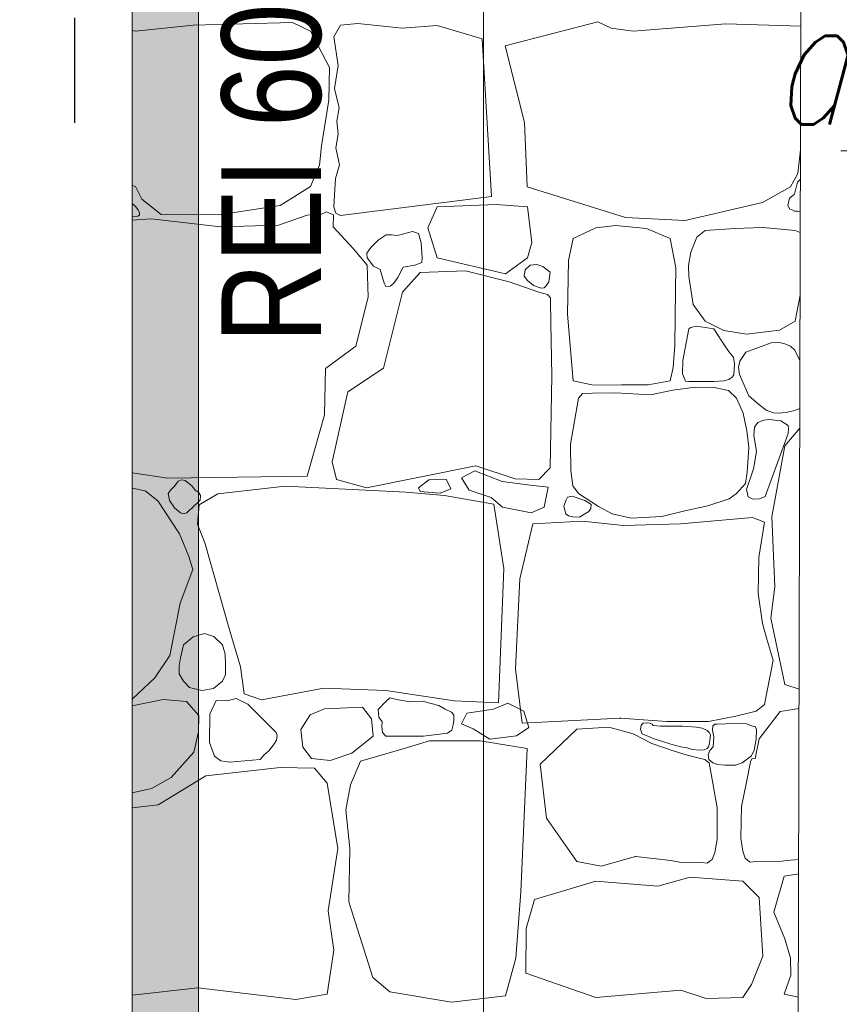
# Model space of a CAD drawing. Header units: millimetres. Extents: x -573548 to 674770, y -210017 to -47794.
# Tile 132 of 234: x 100697 to 101934, y -102510 to -101024. Entities that reach past the tile are written whole.
import ezdxf
from ezdxf import colors
from ezdxf.entities.mleader import LeaderData, LeaderLine
from ezdxf.enums import TextEntityAlignment as Align
from ezdxf.math import Vec2, Vec3

# ---------------------------------------------------------------- set-up
doc = ezdxf.new("R2010")
doc.units = ezdxf.units.MM
doc.linetypes.add('A.05 RZUT PODDASZA_is$0$Dot & Dashed', pattern=[670.277762, 317.5, -176.388889, 0, -176.388874])
doc.layers.add('__S_WM_OPIS', color=151, linetype='Continuous')
for name, color, linetype, lineweight in [('A.02 RZUT PIWNICY_is$0$00 ZMIANY_Nr_pióra__2', 8, 'Continuous', 9), ('A.02 RZUT PIWNICY_is$0$00 ZMIANY_Nr_pióra__20', 8, 'Continuous', 9), ('A.02 RZUT PIWNICY_is$0$_HATCH_Nr_pióra__18', 8, 'Continuous', 9), ('A.02 RZUT PIWNICY_is$0$Annotation - Text_Nr_pióra__20', 8, 'Continuous', 9), ('A.02 RZUT PIWNICY_is$0$Nowe_00 ZMIANY_Nr_pióra__59', 8, 'Continuous', 9), ('A.02 RZUT PIWNICY_is$0$Structural - Bearing_Nr_pióra__21', 8, 'Continuous', 9), ('A.02 RZUT PIWNICY_is$0$Structural - Grid', 8, 'Continuous', 9), ('A.02 RZUT PIWNICY_is$0$Structural - Grid_Nr_pióra__17', 8, 'Continuous', 9), ('GB - OPISY', 7, 'Continuous', 13)]:
    doc.layers.add(name, color=color, linetype=linetype, lineweight=lineweight)
doc.styles.add('A.02 RZUT PIWNICY_is$0$STYL_AUTOMATYCZNY_1', font='arial.ttf')
doc.styles.add('A.02 RZUT PIWNICY_is$0$STYL_AUTOMATYCZNY_7', font='arial.ttf', dxfattribs={"width": 0.8})
doc.styles.add('JOLA_S', font='romans.shx', dxfattribs={"width": 0.7, "oblique": 15})
doc.styles.add('WĄSKI 2', font='arial.ttf', dxfattribs={"width": 0.7})

# ---------------------------------------------------------------- blocks, each defined once
blk = doc.blocks.new('*X48622')
at = {"layer": 'A.02 RZUT PIWNICY_is$0$_HATCH_Nr_pióra__18'}
for p, q in [((101529.4, -101031.9), (101442.3, -101041.4)), ((101678.9, -101028.2), (101529.4, -101031.9)), ((101706.5, -101041.4), (101678.9, -101028.2)), ((101751.5, -101032.3), (101741.5, -101049.8)), ((101777.5, -101029.8), (101751.5, -101032.3)), ((101844.8, -101036.9), (101777.5, -101029.8)), ((101897.7, -101032.7), (101844.8, -101036.9)), ((101965.2, -101053), (101897.7, -101032.7)), ((102000, -101063.4), (102139.9, -101027)), ((102139.9, -101027), (102160.1, -101036.5)), ((102160.1, -101036.5), (102193.4, -101041.4)), ((102193.4, -101041.4), (102333.4, -101030.3)), ((102333.4, -101030.3), (102446.3, -101033.7)), ((101442.3, -101041.4), (101437.3, -101040)), ((101735, -101095.9), (101706.5, -101041.4)), ((101741.5, -101049.8), (101748.2, -101093.2)), ((101979.6, -101290.7), (101965.2, -101053)), ((102029.5, -101179.1), (102000, -101063.4)), ((101733.8, -101145.4), (101735, -101095.9)), ((101748.2, -101093.2), (101742.7, -101127.5)), ((101742.7, -101127.5), (101749.4, -101156.7)), ((101723, -101214.4), (101733.8, -101145.4)), ((101749.4, -101156.7), (101746.1, -101176.8)), ((101746.1, -101176.8), (101748, -101196.6)), ((102033.3, -101275.9), (102029.5, -101179.1)), ((101748, -101196.6), (101744.4, -101217.4)), ((101719.7, -101243.3), (101723, -101214.4)), ((101744.4, -101217.4), (101750, -101242.8)), ((102445.8, -101220), (102442, -101255.7)), ((101706.5, -101275.5), (101719.7, -101243.3)), ((101750, -101242.8), (101744.2, -101263.4)), ((102442, -101255.7), (102430.8, -101276.3)), ((101437.3, -101274.1), (101442.3, -101275.5)), ((101442.3, -101275.5), (101451.8, -101294.9)), ((101660.3, -101304), (101706.5, -101275.5)), ((101744.2, -101263.4), (101742.4, -101288.6)), ((102181.6, -101322.5), (102033.3, -101275.9)), ((102430.8, -101276.3), (102388.3, -101299.8)), ((102441.1, -101268.9), (102437, -101286.9)), ((102445.7, -101264.6), (102441.1, -101268.9)), ((101742.4, -101288.6), (101741.5, -101306.3)), ((101751.5, -101319.2), (101979.6, -101290.7)), ((102437, -101286.9), (102429.1, -101293.3)), ((101442.4, -101305.6), (101437.3, -101301.2)), ((101446.1, -101310.9), (101442.4, -101305.6)), ((101451.8, -101294.9), (101481.1, -101317.6)), ((101567.8, -101318.4), (101660.3, -101304)), ((101741.5, -101306.3), (101744.4, -101315.6)), ((101897.7, -101306.3), (101883.3, -101337.9)), ((101986.6, -101302.9), (101897.7, -101306.3)), ((102033.9, -101306.3), (101986.6, -101302.9)), ((102040.6, -101360), (102033.9, -101306.3)), ((102388.3, -101299.8), (102272, -101326.9)), ((102429.1, -101293.3), (102426.8, -101304.4)), ((102426.8, -101304.4), (102430, -101309.6)), ((101437.3, -101320.8), (101445.9, -101320.5)), ((101445.9, -101320.5), (101448.3, -101318.6)), ((101448.2, -101315.3), (101446.1, -101310.9)), ((101448.3, -101318.6), (101448.2, -101315.3)), ((101481.1, -101317.6), (101567.8, -101318.4)), ((101701.2, -101318.8), (101657.8, -101333.7)), ((101722.9, -101317.4), (101701.2, -101318.8)), ((101730.3, -101313.6), (101722.9, -101317.4)), ((101740.9, -101318.1), (101730.3, -101313.6)), ((101740.4, -101336.6), (101740.9, -101318.1)), ((101744.4, -101315.6), (101751.5, -101319.2)), ((102430, -101309.6), (102432.2, -101310.4)), ((102432.2, -101310.4), (102436.7, -101312.6)), ((102436.7, -101312.6), (102441.1, -101313)), ((102441.1, -101313), (102445.6, -101314)), ((101465.9, -101324.6), (101437.3, -101326.2)), ((101570.7, -101336.6), (101465.9, -101324.6)), ((101657.8, -101333.7), (101570.7, -101336.6)), ((101770.9, -101369.2), (101740.4, -101336.6)), ((102167.1, -101334.5), (102136.7, -101338)), ((102213.4, -101339), (102167.1, -101334.5)), ((102272, -101326.9), (102181.6, -101322.5)), ((101820.6, -101348.6), (101808.5, -101356.3)), ((101828.4, -101348.5), (101820.6, -101348.6)), ((101837.8, -101349.4), (101828.4, -101348.5)), ((101860.2, -101343.6), (101837.8, -101349.4)), ((101869.5, -101346.7), (101860.2, -101343.6)), ((101873.2, -101360.6), (101869.5, -101346.7)), ((101883.3, -101337.9), (101897.7, -101383)), ((102136.7, -101338), (102102.8, -101353.9)), ((102249, -101353.9), (102213.4, -101339)), ((102301.9, -101342), (102289.5, -101351.8)), ((102346.8, -101339), (102301.9, -101342)), ((102389, -101337.6), (102346.8, -101339)), ((102437.7, -101342), (102389, -101337.6)), ((102445.5, -101344.9), (102437.7, -101342)), ((101808.5, -101356.3), (101797.3, -101367.5)), ((101874.7, -101383.3), (101873.2, -101360.6)), ((102033.9, -101383), (102040.6, -101360)), ((102102.8, -101353.9), (102095.6, -101387.4)), ((102257.7, -101398.4), (102249, -101353.9)), ((102289.5, -101351.8), (102280.3, -101374.5)), ((101791.6, -101394.4), (101770.9, -101369.2)), ((101797.3, -101367.5), (101791.5, -101376.1)), ((101791.5, -101376.1), (101791.6, -101383)), ((102280.3, -101374.5), (102276.8, -101394.6)), ((101791.6, -101383), (101801.4, -101395.7)), ((101793.2, -101442.7), (101791.6, -101394.4)), ((101801.4, -101395.7), (101811.4, -101400.8)), ((101846.1, -101397.5), (101863.8, -101394.5)), ((101863.8, -101394.5), (101874.3, -101390.1)), ((101874.3, -101390.1), (101874.7, -101383.3)), ((101897.7, -101383), (102000.8, -101407.5)), ((102000.8, -101407.5), (102033.9, -101383)), ((102030.4, -101401.2), (102037.7, -101394.5)), ((102037.7, -101394.5), (102047.7, -101393.3)), ((102047.7, -101393.3), (102056.9, -101396.5)), ((102095.6, -101387.4), (102094, -101468.3)), ((102276.8, -101394.6), (102277.1, -101411.6)), ((101811.4, -101400.8), (101817.6, -101421.2)), ((101838, -101413), (101846.1, -101397.5)), ((101871.6, -101405.1), (101845.2, -101434.8)), ((101940.2, -101402.6), (101871.6, -101405.1)), ((102006.2, -101419.5), (101940.2, -101402.6)), ((102028.7, -101411), (102030.4, -101401.2)), ((102033.9, -101417.3), (102028.7, -101411)), ((102056.9, -101396.5), (102068, -101405)), ((102068, -101405), (102066.1, -101419.3)), ((102257.4, -101431.5), (102257.7, -101398.4)), ((101817.6, -101421.2), (101819.8, -101426.7)), ((101819.8, -101426.7), (101826.4, -101425.9)), ((101826.4, -101425.9), (101832.1, -101421.4)), ((101832.1, -101421.4), (101838, -101413)), ((102050.8, -101434.8), (102006.2, -101419.5)), ((102043, -101425), (102033.9, -101417.3)), ((102054.2, -101429), (102043, -101425)), ((102061.8, -101425.5), (102059.2, -101428.4)), ((102066.1, -101419.3), (102061.8, -101425.5)), ((102277.1, -101411.6), (102283.9, -101453.5)), ((101845.2, -101434.8), (101816.3, -101549.6)), ((102064.2, -101438.6), (102050.8, -101434.8)), ((102059.2, -101428.4), (102054.2, -101429)), ((102068.4, -101443.6), (102064.2, -101438.6)), ((102256.2, -101515.2), (102257.4, -101431.5)), ((102437.7, -101478.7), (102445.3, -101439.3)), ((101774.6, -101516.5), (101793.2, -101442.7)), ((102068.6, -101447.6), (102068.4, -101443.6)), ((102069, -101481.5), (102068.6, -101447.6)), ((102283.9, -101453.5), (102301.9, -101478.7)), ((102094, -101468.3), (102102.8, -101568.6)), ((102070.6, -101561.1), (102069, -101481.5)), ((102301.9, -101478.7), (102330.1, -101493)), ((102414.3, -101492.4), (102437.7, -101478.7)), ((102277.1, -101490.5), (102268.3, -101537.9)), ((102280.3, -101488.5), (102277.1, -101490.5)), ((102288.8, -101486.1), (102280.3, -101488.5)), ((102314.8, -101490.5), (102288.8, -101486.1)), ((102332.6, -101517.3), (102314.8, -101490.5)), ((102330.1, -101493), (102364.1, -101498.4)), ((102364.1, -101498.4), (102414.3, -101492.4)), ((102253.7, -101548.5), (102256.2, -101515.2)), ((102401.6, -101511.6), (102363.2, -101525.6)), ((102414.2, -101511.1), (102401.6, -101511.6)), ((102422.2, -101513), (102414.2, -101511.1)), ((102430.6, -101516.7), (102422.2, -101513)), ((101728.8, -101550.4), (101774.6, -101516.5)), ((102340.2, -101528), (102332.6, -101517.3)), ((102344.8, -101533.3), (102340.2, -101528)), ((102363.2, -101525.6), (102354.3, -101539.1)), ((102437.5, -101522.3), (102430.6, -101516.7)), ((102445, -101538.3), (102437.5, -101522.3)), ((102268.3, -101537.9), (102268, -101558.1)), ((102346.3, -101543.3), (102344.8, -101533.3)), ((102345, -101559.6), (102346.3, -101543.3)), ((102354.3, -101539.1), (102352.3, -101548.2)), ((101727.2, -101620.2), (101728.8, -101550.4)), ((101816.3, -101549.6), (101762.7, -101585.5)), ((102249, -101568.6), (102253.7, -101548.5)), ((102268, -101558.1), (102270.6, -101565.1)), ((102343, -101563), (102345, -101559.6)), ((102352.3, -101548.2), (102353.9, -101559.3)), ((102353.9, -101559.3), (102367.7, -101591.3)), ((102068.1, -101700.2), (102070.6, -101561.1)), ((102102.8, -101568.6), (102133.2, -101575.4)), ((102215.8, -101574.7), (102249, -101568.6)), ((102270.6, -101565.1), (102272.2, -101569.1)), ((102272.2, -101569.1), (102277.1, -101570)), ((102277.1, -101570), (102314.8, -101570)), ((102314.8, -101570), (102330.4, -101568.7)), ((102330.4, -101568.7), (102337.6, -101566.9)), ((102337.6, -101566.9), (102343, -101563)), ((101762.7, -101585.5), (101739.1, -101690.8)), ((102116.9, -101587.8), (102110.6, -101594.8)), ((102131.9, -101587.3), (102116.9, -101587.8)), ((102166.7, -101586.8), (102131.9, -101587.3)), ((102133.2, -101575.4), (102175.6, -101574.9)), ((102219.7, -101590.1), (102166.7, -101586.8)), ((102175.6, -101574.9), (102215.8, -101574.7)), ((102253, -101582.8), (102219.7, -101590.1)), ((102286.9, -101578.1), (102253, -101582.8)), ((102315.4, -101578.6), (102286.9, -101578.1)), ((102337.4, -101583.5), (102315.4, -101578.6)), ((102349.3, -101594.8), (102337.4, -101583.5)), ((102110.6, -101594.8), (102098.6, -101664.5)), ((102359.1, -101617.5), (102349.3, -101594.8)), ((102367.7, -101591.3), (102382.4, -101604)), ((102382.4, -101604), (102394, -101613)), ((102364.7, -101644.3), (102359.1, -101617.5)), ((102394, -101613), (102405.3, -101617.2)), ((102405.3, -101617.2), (102412.3, -101617.7)), ((102412.3, -101617.7), (102424.4, -101616.8)), ((102424.4, -101616.8), (102437, -101613.7)), ((102437, -101613.7), (102444.8, -101610.3)), ((101701.2, -101712.6), (101727.2, -101620.2)), ((102381.7, -101631.6), (102376.5, -101638.8)), ((102390.5, -101628), (102381.7, -101631.6)), ((102398.4, -101627), (102390.5, -101628)), ((102416, -101628.9), (102398.4, -101627)), ((102427.3, -101636.3), (102416, -101628.9)), ((102367.8, -101669.6), (102364.7, -101644.3)), ((102376.5, -101638.8), (102375.4, -101651.5)), ((102392.5, -101743.2), (102427.1, -101648.1)), ((102444.8, -101640.2), (102422.2, -101666.8)), ((102427.1, -101648.1), (102427.8, -101641)), ((102427.8, -101641), (102427.3, -101636.3)), ((102375.4, -101651.5), (102379.2, -101674.9)), ((102098.6, -101664.5), (102099.1, -101704.2)), ((102365.2, -101706.5), (102367.8, -101669.6)), ((102379.2, -101674.9), (102377.3, -101687.3)), ((102422.2, -101666.8), (102402.8, -101774.1)), ((101739.1, -101690.8), (101745.3, -101717.6)), ((102377.3, -101687.3), (102374.7, -101701.6)), ((101437.3, -101707.6), (101491, -101715.9)), ((101790.7, -101730), (101955.9, -101696.9)), ((101954.3, -101704.8), (101934.2, -101715.1)), ((101995.6, -101720.5), (101954.3, -101704.8)), ((101955.9, -101696.9), (102015.3, -101716.8)), ((102050.8, -101717.6), (102068.1, -101700.2)), ((102099.1, -101704.2), (102102.4, -101727.4)), ((102362.6, -101723.9), (102365.2, -101706.5)), ((102374.7, -101701.6), (102364.5, -101733)), ((101491, -101715.9), (101701.2, -101712.6)), ((101506.5, -101720.4), (101501, -101727.5)), ((101511.8, -101718.2), (101506.5, -101720.4)), ((101517.1, -101719.2), (101511.8, -101718.2)), ((101527.8, -101727.5), (101517.1, -101719.2)), ((101745.3, -101717.6), (101790.7, -101730)), ((101869.5, -101730.3), (101884.7, -101718.1)), ((101884.7, -101718.1), (101911.2, -101717.1)), ((101911.2, -101717.1), (101918, -101731.8)), ((101934.2, -101715.1), (101946, -101733.8)), ((102037.8, -101726.4), (101995.6, -101720.5)), ((102015.3, -101716.8), (102050.8, -101717.6)), ((101456.8, -101734.9), (101437.3, -101730.7)), ((101475.8, -101749.8), (101456.8, -101734.9)), ((101495, -101733.6), (101491.5, -101739)), ((101501, -101727.5), (101495, -101733.6)), ((101532.4, -101734), (101527.8, -101727.5)), ((101537.3, -101736.6), (101532.4, -101734)), ((101540.4, -101741.9), (101537.3, -101736.6)), ((101668.1, -101727.5), (101566.2, -101739.5)), ((101850.2, -101736.6), (101668.1, -101727.5)), ((101908.4, -101741.9), (101850.2, -101736.6)), ((101871.9, -101735.7), (101869.5, -101730.3)), ((101901.9, -101738.2), (101871.9, -101735.7)), ((101918, -101731.8), (101901.9, -101738.2)), ((101946, -101733.8), (101978.9, -101744.6)), ((102065.2, -101729.4), (102037.8, -101726.4)), ((102058.9, -101759.3), (102065.2, -101729.4)), ((102102.4, -101727.4), (102110.6, -101739)), ((102349.3, -101739), (102362.6, -101723.9)), ((102364.5, -101733), (102366.8, -101743.6)), ((101508.4, -101799.7), (101475.8, -101749.8)), ((101491.5, -101739), (101493.3, -101749.4)), ((101493.3, -101749.4), (101501, -101760.5)), ((101527.8, -101760.5), (101539.6, -101749)), ((101566.2, -101739.5), (101538.5, -101756)), ((101539.6, -101749), (101540.4, -101741.9)), ((101983, -101755.1), (101908.4, -101741.9)), ((101978.9, -101744.6), (101996.1, -101759.3)), ((102091.5, -101749.2), (102088.7, -101758.4)), ((102094.3, -101744.1), (102091.5, -101749.2)), ((102101, -101743), (102094.3, -101744.1)), ((102120.5, -101749.2), (102101, -101743)), ((102110.6, -101739), (102141.2, -101758.2)), ((102129.9, -101755.2), (102120.5, -101749.2)), ((102305.8, -101757.3), (102338.3, -101746.8)), ((102338.3, -101746.8), (102349.3, -101739)), ((102366.8, -101743.6), (102373.9, -101747.4)), ((102373.9, -101747.4), (102384.2, -101746.9)), ((102384.2, -101746.9), (102392.5, -101743.2)), ((101501, -101760.5), (101510.3, -101767.9)), ((101519.9, -101767.8), (101523.3, -101764.3)), ((101523.3, -101764.3), (101527.8, -101760.5)), ((101538.5, -101756), (101535.6, -101785.3)), ((101998, -101852.2), (101983, -101755.1)), ((101996.1, -101759.3), (102039.2, -101768.1)), ((102039.2, -101768.1), (102058.9, -101759.3)), ((102088.7, -101758.4), (102091.5, -101769.4)), ((102120.5, -101769.4), (102126.6, -101765.8)), ((102126.6, -101765.8), (102129.4, -101761.3)), ((102129.4, -101761.3), (102129.9, -101755.2)), ((102141.2, -101758.2), (102161.6, -101769.4)), ((102236.6, -101773.4), (102271.5, -101764.8)), ((102271.5, -101764.8), (102305.8, -101757.3)), ((101510.3, -101767.9), (101515, -101769.3)), ((101515, -101769.3), (101519.9, -101767.8)), ((102116.5, -101780.3), (102041.8, -101784.8)), ((102091.5, -101769.4), (102095.5, -101772.3)), ((102095.5, -101772.3), (102102.2, -101773.8)), ((102102.2, -101773.8), (102112.1, -101774.3)), ((102112.1, -101774.3), (102120.5, -101769.4)), ((102178.7, -101787.2), (102116.5, -101780.3)), ((102161.6, -101769.4), (102190.1, -101776)), ((102190.1, -101776), (102236.6, -101773.4)), ((102373.3, -101775), (102264.6, -101784.4)), ((102391.5, -101781.8), (102373.3, -101775)), ((102383, -101835.3), (102391.5, -101781.8)), ((102402.8, -101774.1), (102406.9, -101879.4)), ((101535.6, -101785.3), (101547.4, -101814.6)), ((102041.8, -101784.8), (102022.4, -101867.7)), ((102264.6, -101784.4), (102178.7, -101787.2)), ((101522.8, -101833.6), (101508.4, -101799.7)), ((101547.4, -101814.6), (101583.1, -101940.9)), ((101528.6, -101853.4), (101522.8, -101833.6)), ((102382.1, -101889.5), (102383, -101835.3)), ((101509.6, -101904.2), (101528.6, -101853.4)), ((101990.1, -102054.8), (101998, -101852.2)), ((102022.4, -101867.7), (102015.9, -102003.4)), ((102406.9, -101879.4), (102401.2, -101926.9)), ((102388.5, -101934.8), (102382.1, -101889.5)), ((101493.9, -101983.4), (101509.6, -101904.2)), ((102401.2, -101926.9), (102422.2, -102026.8)), ((101583.1, -101940.9), (101600.4, -102000.3)), ((102395.5, -101960.1), (102388.5, -101934.8)), ((101529.4, -101955.1), (101514.8, -101967)), ((101546.4, -101950.2), (101529.4, -101955.1)), ((101560.2, -101954.4), (101546.4, -101950.2)), ((101573.5, -101967), (101560.2, -101954.4)), ((102404.4, -101990.1), (102395.5, -101960.1)), ((101514.8, -101967), (101510.1, -101986.5)), ((101577.3, -101981.3), (101573.5, -101967)), ((101471.6, -102016.9), (101493.9, -101983.4)), ((101510.1, -101986.5), (101508.2, -101998.6)), ((101577.8, -101997), (101577.3, -101981.3)), ((102391.5, -102057.3), (102404.4, -101990.1)), ((101508.2, -101998.6), (101508, -102011)), ((101577.9, -102012), (101577.8, -101997)), ((101600.4, -102000.3), (101606.2, -102041.2)), ((102015.9, -102003.4), (102025.9, -102085.1)), ((101437.3, -102049.1), (101471.6, -102016.9)), ((101508, -102011), (101514.8, -102022.2)), ((101573.5, -102022.2), (101577.9, -102012)), ((101514.8, -102022.2), (101523.5, -102031.6)), ((101523.5, -102031.6), (101542.1, -102036.2)), ((101542.1, -102036.2), (101559.8, -102032.8)), ((101559.8, -102032.8), (101573.5, -102022.2)), ((101632.2, -102049.9), (101726.3, -102032.5)), ((101726.3, -102032.5), (101820, -102035.8)), ((102422.2, -102026.8), (102443.8, -102034.2)), ((101484, -102049.5), (101437.3, -102059.3)), ((101519.1, -102052.4), (101484, -102049.5)), ((101594.3, -102048), (101579.9, -102051.7)), ((101611.6, -102056.5), (101594.3, -102048)), ((101606.2, -102041.2), (101632.2, -102049.9)), ((101820, -102035.8), (101923.7, -102051.5)), ((101826, -102047.2), (101820, -102052.8)), ((101839, -102050.2), (101826, -102047.2)), ((101537.7, -102073.8), (101519.1, -102052.4)), ((101563.7, -102051.1), (101554.4, -102071.8)), ((101579.9, -102051.7), (101563.7, -102051.1)), ((101654.5, -102099.4), (101611.6, -102056.5)), ((101727.2, -102063.5), (101705.7, -102072.6)), ((101785, -102061), (101727.2, -102063.5)), ((101798.6, -102078.8), (101785, -102061)), ((101820, -102052.8), (101808.5, -102064.7)), ((101808.5, -102064.7), (101809.5, -102076.5)), ((101856.8, -102053.1), (101839, -102050.2)), ((101877, -102052.8), (101856.8, -102053.1)), ((101899.9, -102058.8), (101877, -102052.8)), ((101909.7, -102064.2), (101899.9, -102058.8)), ((101919, -102068.8), (101909.7, -102064.2)), ((101923.7, -102051.5), (101990.1, -102054.8)), ((101942.1, -102070.3), (101982.4, -102064.3)), ((101982.4, -102064.3), (102004.1, -102055.2)), ((102004.1, -102055.2), (102028.2, -102067.3)), ((102378.8, -102067.3), (102391.5, -102057.3)), ((102415.2, -102067.6), (102443.7, -102063.2)), ((101537.3, -102098.6), (101537.7, -102073.8)), ((101554.4, -102071.8), (101553.8, -102114.3)), ((101705.7, -102072.6), (101691.9, -102094.9)), ((101800.9, -102104.7), (101798.6, -102078.8)), ((101809.5, -102076.5), (101814.3, -102083.5)), ((101922.5, -102072.7), (101919, -102068.8)), ((101922.6, -102081.2), (101922.5, -102072.7)), ((101934.3, -102086.5), (101942.1, -102070.3)), ((102025.9, -102085.1), (102173.7, -102077.6)), ((102028.2, -102067.3), (102036, -102092)), ((102173.7, -102077.6), (102244, -102082.9)), ((102306.8, -102082.9), (102348.5, -102074.6)), ((102348.5, -102074.6), (102378.8, -102067.3)), ((102383.7, -102108.8), (102415.2, -102067.6)), ((101814.3, -102083.5), (101814.1, -102090.8)), ((101814.1, -102090.8), (101815, -102099.2)), ((101919.8, -102095.9), (101921.7, -102087.8)), ((101921.7, -102087.8), (101922.6, -102081.2)), ((101951.7, -102093.8), (101934.3, -102086.5)), ((101977, -102109.4), (101951.7, -102093.8)), ((102036, -102092), (102017.3, -102104.6)), ((102108.2, -102094.2), (102052.7, -102147.1)), ((102156.8, -102091.6), (102108.2, -102094.2)), ((102193.1, -102101.4), (102156.8, -102091.6)), ((102205.4, -102088.5), (102204.3, -102095.1)), ((102208.3, -102085.1), (102205.4, -102088.5)), ((102214.3, -102084.6), (102208.3, -102085.1)), ((102218.6, -102085.4), (102214.3, -102084.6)), ((102221.9, -102086.9), (102218.6, -102085.4)), ((102223.6, -102088.9), (102221.9, -102086.9)), ((102234.4, -102089.8), (102223.6, -102088.9)), ((102267.6, -102089.7), (102234.4, -102089.8)), ((102244, -102082.9), (102306.8, -102082.9)), ((102288.8, -102091.6), (102267.6, -102089.7)), ((102297.2, -102093), (102288.8, -102091.6)), ((102304.9, -102096.6), (102297.2, -102093)), ((102313.3, -102089.7), (102312.9, -102095.9)), ((102316.4, -102086.7), (102313.3, -102089.7)), ((102320.1, -102087), (102316.4, -102086.7)), ((102333.4, -102086.1), (102320.1, -102087)), ((102352, -102085.2), (102333.4, -102086.1)), ((102364.2, -102086.4), (102352, -102085.2)), ((102373.3, -102089.7), (102364.2, -102086.4)), ((102377.3, -102090.2), (102373.3, -102089.7)), ((102379.3, -102094.7), (102377.3, -102090.2)), ((101530.1, -102129.3), (101537.3, -102098.6)), ((101656.1, -102103.8), (101654.5, -102099.4)), ((101655.1, -102110.8), (101656.1, -102103.8)), ((101691.9, -102094.9), (101694.6, -102121.7)), ((101768.9, -102130.4), (101800.9, -102104.7)), ((101815, -102099.2), (101820, -102104.8)), ((101820, -102104.8), (101877, -102104.8)), ((101877, -102104.8), (101913.3, -102100.3)), ((101913.3, -102100.3), (101919.8, -102095.9)), ((102017.3, -102104.6), (101977, -102109.4)), ((102221.7, -102116.1), (102193.1, -102101.4)), ((102204.3, -102095.1), (102207.1, -102101.4)), ((102207.1, -102101.4), (102225.1, -102108.9)), ((102225.1, -102108.9), (102250.1, -102117)), ((102307.9, -102099.4), (102304.9, -102096.6)), ((102309.8, -102103.1), (102307.9, -102099.4)), ((102308.9, -102111.7), (102309.3, -102107.3)), ((102309.3, -102107.3), (102309.8, -102103.1)), ((102312.9, -102095.9), (102314.8, -102106.1)), ((102314.8, -102106.1), (102313.8, -102121)), ((102377.4, -102138.6), (102383.7, -102108.8)), ((102378.7, -102109.7), (102379.3, -102094.7)), ((101553.8, -102114.3), (101561.3, -102135.1)), ((101643.4, -102127), (101650.3, -102117.8)), ((101650.3, -102117.8), (101655.1, -102110.8)), ((101694.6, -102121.7), (101707.8, -102138.6)), ((101847.7, -102123.4), (101807.7, -102134.9)), ((101885.7, -102111.8), (101847.7, -102123.4)), ((101924.1, -102111.8), (101885.7, -102111.8)), ((101962.5, -102111.8), (101924.1, -102111.8)), ((102033.4, -102123.5), (101962.5, -102111.8)), ((102024, -102339.6), (102033.4, -102123.5)), ((102255, -102127.5), (102221.7, -102116.1)), ((102250.1, -102117), (102265.2, -102121)), ((102265.2, -102121), (102274.7, -102122.7)), ((102274.7, -102122.7), (102282.4, -102125.2)), ((102300.6, -102125.8), (102304.9, -102123.7)), ((102304.9, -102123.7), (102307, -102121.1)), ((102307, -102121.1), (102307.8, -102117.3)), ((102307.8, -102117.3), (102308.9, -102111.7)), ((102313.8, -102121), (102309, -102126.7)), ((102376, -102126.2), (102378.7, -102109.7)), ((101496, -102167.1), (101530.1, -102129.3)), ((101561.3, -102135.1), (101570.9, -102142.1)), ((101630.2, -102140), (101636.5, -102133)), ((101636.4, -102133.3), (101643.4, -102127)), ((101707.8, -102138.6), (101736.2, -102141.5)), ((101736.2, -102141.5), (101768.9, -102130.4)), ((101807.7, -102134.9), (101782, -102142.6)), ((102273.3, -102133.1), (102255, -102127.5)), ((102293.1, -102138.3), (102273.3, -102133.1)), ((102282.4, -102125.2), (102294.9, -102126.3)), ((102301.6, -102140), (102293.1, -102138.3)), ((102294.9, -102126.3), (102300.6, -102125.8)), ((102309, -102126.7), (102306.3, -102133.3)), ((102306.3, -102133.3), (102307.7, -102140.4)), ((102358, -102145.4), (102372, -102134.5)), ((102370.6, -102143.8), (102372.4, -102139.1)), ((102372, -102134.5), (102376, -102126.2)), ((102372.4, -102139.1), (102377.4, -102138.6)), ((101660.7, -102152.3), (101548.4, -102164.6)), ((101570.9, -102142.1), (101583.9, -102144.4)), ((101583.9, -102144.4), (101630.2, -102140)), ((101712.3, -102153.1), (101660.7, -102152.3)), ((101731.3, -102176.1), (101712.3, -102153.1)), ((101782, -102142.6), (101766.9, -102178.5)), ((102052.7, -102147.1), (102062.5, -102228.8)), ((102308.2, -102145.4), (102301.6, -102140)), ((102307.7, -102140.4), (102313.3, -102145.4)), ((102313.3, -102176.1), (102308.2, -102145.4)), ((102313.3, -102145.4), (102320.7, -102147.5)), ((102320.7, -102147.5), (102332.4, -102148.7)), ((102332.4, -102148.7), (102347.8, -102148.5)), ((102347.8, -102148.5), (102358, -102145.4)), ((102364.6, -102174.3), (102370.6, -102143.8)), ((101466.3, -102184), (101496, -102167.1)), ((101548.4, -102164.6), (101476.2, -102208.4)), ((101747.4, -102274.4), (101731.3, -102176.1)), ((101766.9, -102178.5), (101759.4, -102216.1)), ((102320, -102212.9), (102313.3, -102176.1)), ((102357, -102211), (102364.6, -102174.3)), ((101437.3, -102190.5), (101466.3, -102184)), ((101476.2, -102208.4), (101437.3, -102212.9)), ((102320, -102261), (102320, -102212.9)), ((102355.7, -102259), (102357, -102211)), ((101759.4, -102216.1), (101765.9, -102274.2)), ((102062.5, -102228.8), (102108.2, -102294.2)), ((102316.5, -102280.4), (102320, -102261)), ((102358.6, -102278.6), (102355.7, -102259)), ((101732.9, -102368.6), (101747.4, -102274.4)), ((101765.9, -102274.2), (101764.3, -102354.9)), ((102145.2, -102301.3), (102196.7, -102286.6)), ((102196.7, -102286.6), (102249.9, -102292.5)), ((102312.4, -102290.9), (102316.5, -102280.4)), ((102362.4, -102289.2), (102358.6, -102278.6)), ((102108.2, -102294.2), (102145.2, -102301.3)), ((102249.9, -102292.5), (102263.2, -102294.9)), ((102263.2, -102294.9), (102296.3, -102295.5)), ((102296.3, -102295.5), (102304.9, -102296.4)), ((102304.9, -102296.4), (102308.2, -102294.2)), ((102308.2, -102294.2), (102312.4, -102290.9)), ((102366.5, -102292.6), (102362.4, -102289.2)), ((102369.8, -102294.9), (102366.5, -102292.6)), ((102378.4, -102294.2), (102369.8, -102294.9)), ((102411.5, -102294.5), (102378.4, -102294.2)), ((102424.8, -102292.4), (102411.5, -102294.5)), ((102443.1, -102290.9), (102424.8, -102292.4)), ((102405.7, -102370.6), (102421, -102316.1)), ((102421, -102316.1), (102443.1, -102312.6)), ((102136.9, -102323.6), (102044.4, -102351.2)), ((102230.3, -102331.4), (102136.9, -102323.6)), ((102279.4, -102317.8), (102230.3, -102331.4)), ((102358.7, -102323.6), (102279.4, -102317.8)), ((102383.4, -102348.3), (102358.7, -102323.6)), ((102016.2, -102439.8), (102024, -102339.6)), ((101764.3, -102354.9), (101800.2, -102469.3)), ((102044.4, -102351.2), (102031.9, -102395.3)), ((102388.8, -102437.1), (102383.4, -102348.3)), ((101741.6, -102427.6), (101732.9, -102368.6)), ((102422.2, -102410.7), (102405.7, -102370.6)), ((102031.9, -102395.3), (102031.1, -102462.5)), ((102430.9, -102440), (102422.2, -102410.7)), ((101731.3, -102494.1), (101741.6, -102427.6)), ((102000.6, -102496.7), (102016.2, -102439.8)), ((102371.8, -102479.6), (102388.8, -102437.1)), ((102431.3, -102465.6), (102430.9, -102440)), ((102031.1, -102462.5), (102136.9, -102499.4)), ((102421, -102494.1), (102431.3, -102465.6)), ((101800.2, -102469.3), (101825.8, -102490.8)), ((102358.7, -102499.4), (102371.8, -102479.6)), ((101437.3, -102495.9), (101536.5, -102484.6)), ((101536.5, -102484.6), (101684.2, -102502.3)), ((101684.2, -102502.3), (101731.3, -102494.1)), ((101825.8, -102490.8), (101919.1, -102506.4)), ((102136.9, -102499.4), (102265.3, -102488.3)), ((102265.3, -102488.3), (102303.7, -102500.7)), ((102442.6, -102498.7), (102421, -102494.1)), ((101919.1, -102506.4), (102000.6, -102496.7)), ((102303.7, -102500.7), (102358.7, -102499.4))]:
    blk.add_line(p, q, dxfattribs=at)
for p in [(102064.2, -101438.6), (101527.8, -101760.5), (102173.7, -102077.6), (102196.7, -102286.6), (102308.2, -102294.2), (102308.2, -102294.2), (102366.5, -102292.6), (102366.5, -102292.6)]:
    blk.add_point(p, dxfattribs=at)
blk = doc.blocks.new('A.02 RZUT PIWNICY_is$0$Wypełnienie_14_1')
at = {"layer": 'A.02 RZUT PIWNICY_is$0$_HATCH_Nr_pióra__18'}
blk.add_blockref('*X48622', (0, 0), dxfattribs=at)
blk = doc.blocks.new('A.02 RZUT PIWNICY_is$0$Standardowy znacznik osi')
at = {"layer": 'A.02 RZUT PIWNICY_is$0$Structural - Grid_Nr_pióra__17'}
blk.add_line((1000, 0), (17855.4, 0), dxfattribs=at)
at = {"layer": 'A.02 RZUT PIWNICY_is$0$Structural - Grid_Nr_pióra__17', "style": 'A.02 RZUT PIWNICY_is$0$STYL_AUTOMATYCZNY_1'}
for tag, p in [('AC_MarkerText_1_0', (5, -80)), ('AC_MarkerText_1_1', (19360.4, -80))]:
    blk.add_attdef(tag, text='', height=350, rotation=270, dxfattribs=at).set_placement(p, align=Align.TOP_CENTER)
blk = doc.blocks.new('A.02 RZUT PIWNICY_is')
at = {"layer": 'A.02 RZUT PIWNICY_is$0$00 ZMIANY_Nr_pióra__20'}
h = blk.add_hatch(color=256, dxfattribs=at)
h.paths.add_polyline_path([(99147, -101078.2), (99142.8, -99708.2), (101537.3, -99708.2), (101537.3, -102916.3), (99419.3, -103098.8), (99427.2, -104725.1), (96537.7, -104725.5), (96536.9, -104548.2), (95637.3, -104548.2), (95637.3, -101078.2)])
h.paths.add_polyline_path([(95737.3, -101178.2), (99247.3, -101178.2), (99243.1, -99808.2), (101437.3, -99808.2), (101437.3, -102824.5), (99318.8, -103007.1), (99326.8, -104625.1), (96637.3, -104625.5), (96636.5, -104448.2), (95737.3, -104448.2)], flags=0)
at = {"layer": 'A.02 RZUT PIWNICY_is$0$00 ZMIANY_Nr_pióra__2', "flags": 128}
for points in [[(99147, -101078.2), (99142.8, -99708.2), (101537.3, -99708.2), (101537.3, -102916.3), (99419.3, -103098.8), (99427.2, -104725.1), (96537.7, -104725.5), (96536.9, -104548.2), (95637.3, -104548.2), (95637.3, -101078.2)], [(95737.3, -101178.2), (99247.3, -101178.2), (99243.1, -99808.2), (101437.3, -99808.2), (101437.3, -102824.5), (99318.8, -103007.1), (99326.8, -104625.1), (96637.3, -104625.5), (96636.5, -104448.2), (95737.3, -104448.2)]]:
    blk.add_lwpolyline(points, close=True, dxfattribs=at)
at = {"layer": 'A.02 RZUT PIWNICY_is$0$Nowe_00 ZMIANY_Nr_pióra__59', "flags": 128}
blk.add_lwpolyline([(95737.3, -101178.2), (99247.3, -101178.2), (99243.1, -99808.2), (101437.3, -99808.2), (101437.3, -102824.5), (100937.3, -102867.6), (100615.5, -102895.4), (100445.5, -102910), (100040.7, -102944.9), (99645.5, -102979), (99318.8, -103007.1), (99321.8, -103605.1), (99581.8, -103605.5), (99581.8, -104625.1), (99581.6, -104625.5), (96637.3, -104625.5), (96636.5, -104448.2), (95737.3, -104448.2)], close=True, dxfattribs=at)
at = {"layer": 'A.02 RZUT PIWNICY_is$0$Structural - Bearing_Nr_pióra__21'}
for p, q in [((101437.3, -102824.5), (101437.3, -99808.2)), ((102441.1, -103085.5), (102447.3, -100655.5))]:
    blk.add_line(p, q, dxfattribs=at)
at = {"layer": 'A.02 RZUT PIWNICY_is$0$_HATCH_Nr_pióra__18'}
blk.add_blockref('A.02 RZUT PIWNICY_is$0$Wypełnienie_14_1', (0, 0), dxfattribs=at)
at = {"layer": 'A.02 RZUT PIWNICY_is$0$Structural - Grid', "zscale": 1000, "rotation": 90}
blk.add_blockref('A.02 RZUT PIWNICY_is$0$Standardowy znacznik osi', (101967.3, -108395.1), dxfattribs=at)
at = {"layer": 'A.02 RZUT PIWNICY_is$0$Annotation - Text_Nr_pióra__20', "insert": (101724.1, -101511.9), "char_height": 150, "attachment_point": 7, "rotation": 90, "style": 'A.02 RZUT PIWNICY_is$0$STYL_AUTOMATYCZNY_7'}
blk.add_mtext('\\A1;{\\pql;\\fArial|b0|i0|c238|p0;\\W0.800000;REI 60}', dxfattribs=at)

msp = doc.modelspace()

# ---------------------------------------------------------------- block references
at = {"ltscale": 10}
msp.add_blockref('A.02 RZUT PIWNICY_is', (-570.2, 0), dxfattribs=at)

# ---------------------------------------------------------------- leaders
at = {"layer": 'GB - OPISY'}
ml = msp.add_multileader_mtext('Standard', dxfattribs=at)
ml.set_content('dn 32x4,4\\P17976 W', color=256, style='JOLA_S')
ml.set_leader_properties(color=256, linetype='ByLayer', lineweight=-1)
ml.build(insert=Vec2(0, 0))
ml.multileader.update_dxf_attribs({"text_left_attachment_type": 6, "text_right_attachment_type": 6, "dogleg_length": 30, "arrow_head_size": 150})
ctx = ml.context
ctx.base_point, ctx.char_height, ctx.arrow_head_size, ctx.landing_gap_size, ctx.plane_origin, ctx.plane_x_axis = Vec3(101865.9, -101221.8), 200, 150, 30, Vec3(112694.6, -93789.8), Vec3(-1, 0)
ctx.left_attachment, ctx.right_attachment, ctx.text_align_type, ctx.attachment_type = 6, 6, 2, 2
notes = []
notes.append((ctx, [(0, (1, 1, 0), (102855.2, -101221.8), (-1, 0), 30, [(0, [(103335.4, -100664.1)], 256, [])])]))
ctx.mtext.insert, ctx.mtext.alignment, ctx.mtext.flow_direction = Vec3(102795.2, -100981.8), 3, 5
for ctx, leaders in notes:
    for number, flags, end, landing, length, lines in leaders:
        leader = LeaderData()
        leader.index, (leader.has_last_leader_line, leader.has_dogleg_vector, leader.attachment_direction) = number, flags
        leader.last_leader_point, leader.dogleg_vector, leader.dogleg_length = Vec3(end), Vec3(landing), length
        for number, points, colour, breaks in lines:
            line = LeaderLine()
            line.index, line.vertices, line.color, line.breaks = number, Vec3.list(points), colors.encode_raw_color(colour), breaks
            leader.lines.append(line)
        ctx.leaders.append(leader)

# ---------------------------------------------------------------- next in the draw order: leaders
at = {"layer": '__S_WM_OPIS'}
ml = msp.add_multileader_mtext('Standard', dxfattribs=at)
ml.set_content('Podłączyć do istniejących\\Pprzewodów c.o. w kotłowni', color=256, style='WĄSKI 2')
ml.set_leader_properties()
ml.build(insert=Vec2(0, 0))
ml.multileader.update_dxf_attribs({"has_text_frame": 1, "dogleg_length": 100, "arrow_head_size": 150})
ctx = ml.context
ctx.base_point, ctx.char_height, ctx.arrow_head_size, ctx.landing_gap_size, ctx.plane_origin = Vec3(98899, -100350.8), 100, 150, 100, Vec3(94778.6, -101908.3)
ctx.text_align_type = 2
notes = []
notes.append((ctx, [(0, (1, 1, 0), (100322.6, -100350.8), (-1, 0), 80, [(0, [(100780, -100765.2)], 0, [])])]))
ctx.mtext.insert, ctx.mtext.alignment, ctx.mtext.flow_direction = Vec3(100142.6, -100287), 3, 5
ctx.mtext.has_bg_fill, ctx.mtext.bg_color, ctx.mtext.bg_scale_factor, ctx.mtext.bg_transparency, ctx.mtext.use_window_bg_color = 1, -1027028792, 1.5, 0, 1
for ctx, leaders in notes:
    for number, flags, end, landing, length, lines in leaders:
        leader = LeaderData()
        leader.index, (leader.has_last_leader_line, leader.has_dogleg_vector, leader.attachment_direction) = number, flags
        leader.last_leader_point, leader.dogleg_vector, leader.dogleg_length = Vec3(end), Vec3(landing), length
        for number, points, colour, breaks in lines:
            line = LeaderLine()
            line.index, line.vertices, line.color, line.breaks = number, Vec3.list(points), colors.encode_raw_color(colour), breaks
            leader.lines.append(line)
        ctx.leaders.append(leader)

# ---------------------------------------------------------------- next in the draw order: linework, layer by layer
at = {"color": 7, "linetype": 'A.05 RZUT PODDASZA_is$0$Dot & Dashed', "ltscale": 0.5}
msp.add_lwpolyline([(100780, -100350.5), (100780, -101180)], dxfattribs=at)

doc.saveas('drawing.dxf')
